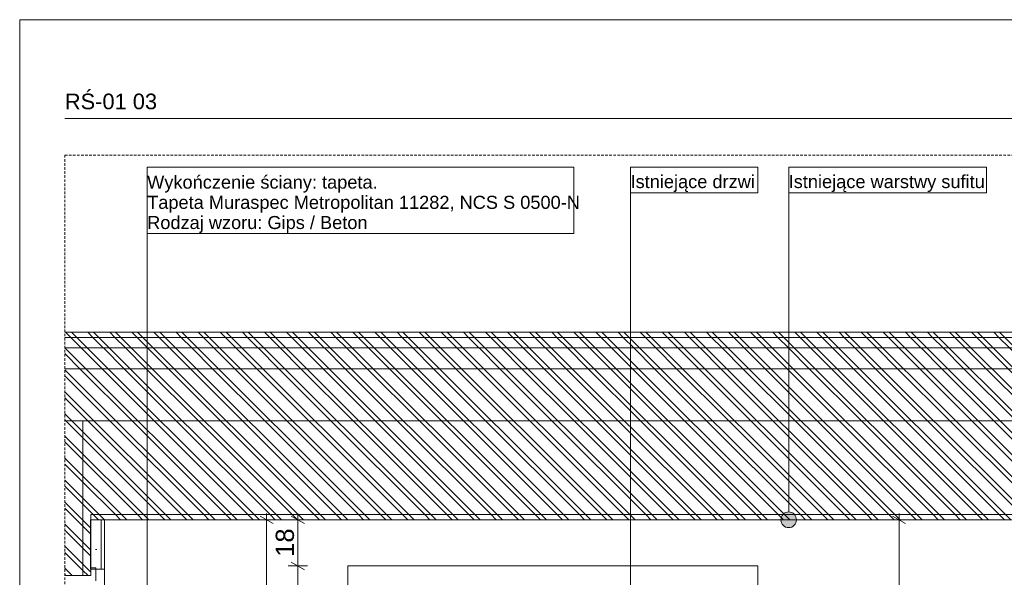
# Model space of a CAD drawing. Extents: x 180 to 9540, y 54 to 2910.
# Tile 2 of 82: x 180 to 2070, y 1839 to 2910. Entities that reach past the tile are written whole.
import ezdxf
from ezdxf.xclip import XClip

# ---------------------------------------------------------------- set-up
doc = ezdxf.new("R2010")
doc.units = 0
doc.header["$MEASUREMENT"] = 0
doc.header["$XCLIPFRAME"] = 0
doc.linetypes.add('Przerywana', pattern=[48, 24, -24])
doc.linetypes.add('Przerywana długa', pattern=[78, 50, -28])
for name, color, linetype in [('220-A Ściany', 7, 'Continuous'), ('320-W Umeblowanie', 7, 'Continuous'), ('399-W Wymiary i opisy', 7, 'Continuous'), ('460-K Stropy', 7, 'Continuous'), ('810-G Ogólne', 7, 'Continuous'), ('820-G Rysunki Obrazki', 7, 'Continuous'), ('824-G Wypełnienia RŚ', 7, 'Continuous'), ('840-G Znaczniki ogólne', 7, 'Continuous')]:
    doc.layers.add(name, color=color, linetype=linetype)
doc.styles.add('STYL_AUTOMATYCZNY_2', font='arial.ttf')
doc.styles.add('STYL_AUTOMATYCZNY_3', font='arial.ttf')
pattern_1 = [(135, (4101.5, 809.8), (21.2132, 21.2132), [])]

# ---------------------------------------------------------------- blocks, each defined once
blk = doc.blocks.new('Rysunek_1_1', base_point=(4101.5, 809.8))
at = {"layer": '220-A Ściany', "linetype": 'Continuous', "lineweight": 13}
h = blk.add_hatch(dxfattribs=at)
h.set_pattern_fill('Ściany_istniejące_0001', color=8, style=0, pattern_type=2)
h.set_pattern_definition(pattern_1)
h.paths.add_polyline_path([(266.7, 1842.3), (301.3, 1842.3), (301.3, 1959.7), (301.3, 2139.7), (266.7, 2139.7)])
h = blk.add_hatch(dxfattribs=at)
h.set_pattern_fill('Ściany_istniejące_0001', color=8, style=0, pattern_type=2)
h.set_pattern_definition(pattern_1)
h.paths.add_polyline_path([(301.3, 1959.7), (301.3, 1842.3), (316.3, 1842.3), (316.3, 1854.8), (316.2, 1949.5), (316.3, 1959.7)])
at = {"layer": '320-W Umeblowanie', "linetype": 'Continuous', "lineweight": 0}
h = blk.add_hatch(dxfattribs=at)
h.set_pattern_fill('Tynk_0001', color=94, style=0, pattern_type=2)
h.set_pattern_definition([(0, (4101.5, 809.8), (0, 86.6025), [0, -50]), (0, (4126.5, 853.1), (0, 86.6025), [0, -50])])
h.paths.add_polyline_path([(316.2, 1949.5), (316.2, 1854.8), (336.2, 1854.8), (336.2, 1949.5)])
h = blk.add_hatch(dxfattribs=at)
h.set_pattern_fill('Gips_0001', color=94, style=0, pattern_type=2)
h.set_pattern_definition([(0, (4101.5, 809.8), (0, 37.5), [0, -37.5])])
h.paths.add_polyline_path([(342.5, 1949.5), (336.2, 1949.5), (336.2, 1854.8), (342.5, 1854.8)])
at = {"layer": '460-K Stropy', "linetype": 'Continuous', "lineweight": 13}
h = blk.add_hatch(dxfattribs=at)
h.set_pattern_fill('Ściany_istniejące_0001', color=8, style=0, pattern_type=2)
h.set_pattern_definition(pattern_1)
h.paths.add_polyline_path([(4068.4, 2309.8), (266.7, 2309.8), (266.7, 2299.8), (4068.4, 2299.8)])
h = blk.add_hatch(dxfattribs=at)
h.set_pattern_fill('Ściany_istniejące_0001', color=8, style=0, pattern_type=2)
h.set_pattern_definition(pattern_1)
h.paths.add_polyline_path([(4068.4, 2299.8), (266.7, 2299.8), (266.7, 2279.8), (4068.4, 2279.8)])
h = blk.add_hatch(dxfattribs=at)
h.set_pattern_fill('Ściany_istniejące_0001', color=8, style=0, pattern_type=2)
h.set_pattern_definition(pattern_1)
h.paths.add_polyline_path([(4068.4, 2279.8), (266.7, 2279.8), (4068.4, 2279.7)])
h = blk.add_hatch(dxfattribs=at)
h.set_pattern_fill('Ściany_istniejące_0001', color=8, style=0, pattern_type=2)
h.set_pattern_definition(pattern_1)
h.paths.add_polyline_path([(4068.4, 2279.7), (266.7, 2279.7), (266.7, 2239.7), (4068.4, 2239.7)])
h = blk.add_hatch(dxfattribs=at)
h.set_pattern_fill('Ściany_istniejące_0001', color=8, style=0, pattern_type=2)
h.set_pattern_definition(pattern_1)
h.paths.add_polyline_path([(266.7, 2139.7), (301.3, 2139.7), (2091.3, 2139.7), (2281.3, 2139.7), (3801.3, 2139.7), (3801.3, 2158.3), (4036.3, 2158.3), (4036.3, 2139.7), (4041.3, 2139.7), (4068.4, 2139.7), (4068.4, 2239.7), (266.7, 2239.7)])
h = blk.add_hatch(dxfattribs=at)
h.set_pattern_fill('Ściany_istniejące_0001', color=8, style=0, pattern_type=2)
h.set_pattern_definition(pattern_1)
h.paths.add_polyline_path([(301.3, 1959.7), (316.3, 1959.7), (3801.3, 1959.7), (3801.3, 2139.7), (2281.3, 2139.7), (2281.3, 2047.3), (2091.3, 2047.3), (2091.3, 2139.7), (301.3, 2139.7)])
h = blk.add_hatch(dxfattribs=at)
h.set_pattern_fill('Ściany_istniejące_0001', color=8, style=0, pattern_type=2)
h.set_pattern_definition(pattern_1)
h.paths.add_polyline_path([(316.3, 1959.7), (316.3, 1949.7), (3801.3, 1949.7), (3801.3, 1959.7)])
at = {"layer": '820-G Rysunki Obrazki', "linetype": 'Continuous', "lineweight": 13}
blk.add_hatch(color=154, dxfattribs=at).paths.add_polyline_path([(1641.3, 1949.5), (1642.4, 1943.8), (1645.7, 1938.9), (1650.6, 1935.6), (1656.3, 1934.5), (1662, 1935.6), (1666.9, 1938.9), (1670.2, 1943.8), (1671.3, 1949.5), (1670.2, 1955.2), (1666.9, 1960.1), (1662, 1963.4), (1656.3, 1964.5), (1650.6, 1963.4), (1645.7, 1960.1), (1642.4, 1955.2)])
at = {"layer": '824-G Wypełnienia RŚ', "linetype": 'Continuous', "lineweight": 13}
h = blk.add_hatch(dxfattribs=at)
h.set_pattern_fill('_Poza_zakresem_opracowan_3E', color=8, style=0, pattern_type=2)
h.set_pattern_definition([(135.0483, (2167.91, 2076.05), (21.1774, 21.21317), [])])
h.paths.add_polyline_path([(4068.4, 2309.8), (266.7, 2309.8), (266.7, 1842.4), (316.3, 1842.3), (316.2, 1949.5), (3801.3, 1949.5), (3801.3, 1863.2), (4036.3, 1863.2), (4036.3, 1842.3), (4068.4, 1842.3)])
at = {"layer": '220-A Ściany', "color": 7, "linetype": 'Continuous', "lineweight": 13, "ltscale": 0.5}
for p, q in [((316.3, 1959.7), (316.3, 1949.7)), ((301.3, 1842.3), (266.7, 1842.3)), ((316.3, 1842.3), (301.3, 1842.3))]:
    blk.add_line(p, q, dxfattribs=at)
at = {"layer": '220-A Ściany', "color": 7, "linetype": 'Continuous', "lineweight": 20, "ltscale": 0.5}
for q in [(316.3, 1857.3), (326.3, 1832.3)]:
    blk.add_line((326.3, 1857.3), q, dxfattribs=at)
at = {"layer": '220-A Ściany', "color": 7, "linetype": 'Continuous', "lineweight": 13, "ltscale": 0.5, "flags": 128}
for points in [[(301.3, 2139.7), (301.3, 1959.7), (301.3, 1842.3)], [(316.3, 1949.7), (316.3, 1857.3), (316.3, 1842.3)]]:
    blk.add_lwpolyline(points, dxfattribs=at)
at = {"layer": '320-W Umeblowanie', "color": 94, "linetype": 'Continuous', "lineweight": 0, "ltscale": 0.5}
for p, q in [((316.2, 1949.5), (316.2, 1854.8)), ((336.2, 1949.5), (316.2, 1949.5)), ((336.2, 1949.5), (336.2, 1854.8)), ((342.5, 1949.5), (336.2, 1949.5)), ((342.5, 1949.7), (342.5, 1949.5)), ((342.5, 1949.5), (342.5, 1854.8)), ((336.2, 1854.8), (316.2, 1854.8)), ((342.5, 1854.8), (336.2, 1854.8)), ((342.5, 1854.8), (342.5, 809.8)), ((810.2, 1860.8), (1597.2, 1860.8)), ((810.2, 1860.8), (810.2, 809.8)), ((1597.2, 1860.8), (1597.2, 809.8))]:
    blk.add_line(p, q, dxfattribs=at)
at = {"layer": '399-W Wymiary i opisy', "color": 154, "linetype": 'Continuous', "lineweight": 13, "ltscale": 0.5}
for p, q in [((672.8, 1949.5), (635.3, 1949.5)), ((666.5, 1942.3), (641.5, 1956.7)), ((654, 1949.5), (654, 1961.7)), ((654, 809.8), (654, 1949.5)), ((732.8, 1949.5), (695.3, 1949.5)), ((726.5, 1942.3), (701.5, 1956.7)), ((714, 1949.5), (714, 1961.7)), ((714, 1860.8), (714, 1949.5)), ((1887, 1949.5), (1849.5, 1949.5)), ((1880.7, 1942.3), (1855.7, 1956.7)), ((1868.2, 1949.5), (1868.2, 1961.7)), ((1868.2, 1359.8), (1868.2, 1949.5)), ((732.8, 1860.8), (695.3, 1860.8)), ((701.5, 1868), (726.5, 1853.6)), ((714, 809.8), (714, 1860.8))]:
    blk.add_line(p, q, dxfattribs=at)
at = {"layer": '460-K Stropy', "color": 7, "linetype": 'Continuous', "lineweight": 13, "ltscale": 0.5}
for p, q in [((4068.4, 2309.8), (266.7, 2309.8)), ((4068.4, 2299.8), (266.7, 2299.8)), ((4068.4, 2279.7), (266.7, 2279.7)), ((4068.4, 2239.7), (266.7, 2239.7)), ((4036.3, 1959.7), (316.3, 1959.7)), ((4036.3, 1949.7), (316.3, 1949.7))]:
    blk.add_line(p, q, dxfattribs=at)
at = {"layer": '460-K Stropy', "color": 7, "linetype": 'Przerywana', "lineweight": 13, "ltscale": 0.5}
blk.add_line((4068.4, 2279.8), (266.7, 2279.8), dxfattribs=at)
at = {"layer": '460-K Stropy', "color": 7, "linetype": 'Continuous', "lineweight": 13, "ltscale": 0.5, "flags": 128}
blk.add_lwpolyline([(4068.4, 2139.7), (4041.3, 2139.7), (2281.3, 2139.7), (2091.3, 2139.7), (301.3, 2139.7), (266.7, 2139.7)], dxfattribs=at)
at = {"layer": '820-G Rysunki Obrazki', "color": 154, "linetype": 'Continuous', "lineweight": 13, "ltscale": 0.5}
for p, q in [((1244.1, 2626.9), (424.7, 2626.9)), ((424.7, 2626.9), (424.7, 2499.1)), ((1244.1, 2499.1), (1244.1, 2626.9)), ((1597.1, 2626.9), (1352.7, 2626.9)), ((1352.7, 2626.9), (1352.7, 2577.7)), ((1597.1, 2577.7), (1597.1, 2626.9)), ((2036, 2626.9), (1656.3, 2626.9)), ((1656.3, 2626.9), (1656.3, 2577.7)), ((2036, 2577.7), (2036, 2626.9)), ((1352.7, 2577.7), (1597.1, 2577.7)), ((1352.7, 1778.7), (1352.7, 2577.7)), ((1352.7, 2577.7), (1597.1, 2577.7)), ((1656.3, 2577.7), (2036, 2577.7)), ((1656.3, 1964.5), (1656.3, 2577.7)), ((1656.3, 2577.7), (2036, 2577.7)), ((424.7, 2499.1), (1244.1, 2499.1)), ((424.7, 1775.7), (424.7, 2499.1)), ((424.7, 2499.1), (1244.1, 2499.1))]:
    blk.add_line(p, q, dxfattribs=at)
blk.add_circle((1656.3, 1949.5), 15, dxfattribs=at)
at = {"layer": '824-G Wypełnienia RŚ', "color": 7, "linetype": 'Continuous', "lineweight": 13, "ltscale": 0.5, "flags": 128}
for points in [[(4068.4, 2309.8), (266.7, 2309.8)], [(266.7, 1842.4), (316.3, 1842.3), (316.2, 1949.5), (3801.3, 1949.5), (3801.3, 1863.2), (4036.3, 1863.2), (4036.3, 1842.3), (4068.4, 1842.3)]]:
    blk.add_lwpolyline(points, dxfattribs=at)
at = {"layer": '399-W Wymiary i opisy', "color": 154, "linetype": 'Continuous', "lineweight": 13, "insert": (707, 1878.5), "char_height": 35, "width": 53.391, "attachment_point": 7, "rotation": 90, "style": 'STYL_AUTOMATYCZNY_2'}
blk.add_mtext('\\A1;{\\pql;\\fArial|b0|i0|c238|p0;\\W1.000000;18}', dxfattribs=at)
at = {"layer": '820-G Rysunki Obrazki', "color": 154, "linetype": 'Continuous', "lineweight": 13, "char_height": 25, "attachment_point": 7, "style": 'STYL_AUTOMATYCZNY_3'}
for s, insert in [('\\A1;{\\pql;\\fArial|b0|i0|c238|p0;\\W1.000000;Istniejące \\fArial|b0|i0|c238|p0;\\W1.000000;drzwi}', (1352.7, 2579)), ('\\A1;{\\pql;\\fArial|b0|i0|c238|p0;\\W1.000000;Istniejące warstwy sufitu}', (1656.3, 2579))]:
    blk.add_mtext(s, dxfattribs=dict(at, insert=insert))
at = {"layer": '820-G Rysunki Obrazki', "color": 154, "linetype": 'Continuous', "lineweight": 13, "insert": (424.7, 2500.4), "char_height": 25, "attachment_point": 7, "line_spacing_factor": 0.930743, "style": 'STYL_AUTOMATYCZNY_3'}
blk.add_mtext('\\A1;{\\pql;\\fArial|b0|i0|c238|p0;\\W1.000000;Wykończenie ściany: tapeta.\\P\\pql;\\fArial|b0|i0|c238|p0;\\W1.000000;Tapeta \\fArial|b0|i0|c238|p0;\\W1.000000;Muraspec \\fArial|b0|i0|c238|p0;\\W1.000000;Metropolitan 11282, NCS S 0500-N\\P\\pql;\\fArial|b0|i0|c238|p0;\\W1.000000;Rodzaj wzoru: Gips / Beton}', dxfattribs=at)

msp = doc.modelspace()

# ---------------------------------------------------------------- linework, layer by layer
at = {"layer": '810-G Ogólne', "color": 7, "linetype": 'Continuous', "lineweight": 13, "ltscale": 0.1}
for p in [(8790, 2910), (180, 60)]:
    msp.add_line(p, (180, 2910), dxfattribs=at)
at = {"layer": '820-G Rysunki Obrazki', "color": 7, "linetype": 'Continuous', "lineweight": 13, "ltscale": 0.1}
msp.add_line((266.7, 2720), (4068.4, 2720), dxfattribs=at)
at = {"layer": '840-G Znaczniki ogólne', "color": 8, "linetype": 'Przerywana długa', "lineweight": 13, "ltscale": 0.1}
msp.add_lwpolyline([(266.7, 2650), (4068.4, 2650), (4068.4, 305.1), (266.7, 305.1)], close=True, dxfattribs=at)

# ---------------------------------------------------------------- block references
at = {"layer": '820-G Rysunki Obrazki', "color": 7, "linetype": 'Continuous', "lineweight": 13, "ltscale": 0.1}
ref = msp.add_blockref('Rysunek_1_1', (4101.5, 809.8), dxfattribs=at)
XClip(ref).set_block_clipping_path([(266.7410749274, 305.1003815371), (4068.3893250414, 2650.020916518)])

# ---------------------------------------------------------------- texts
at = {"layer": '820-G Rysunki Obrazki', "color": 7, "lineweight": 13, "char_height": 30, "attachment_point": 1, "style": 'STYL_AUTOMATYCZNY_2'}
for s, insert in [('\\A1;{\\pql;\\pt0;\\fArial|b0|i0|c238|p0;\\W1.000000;RŚ-01 03}', (266.7, 2768)), ('\\A1;{\\pql;\\pt0;\\fArial|b0|i0|c238|p0;\\W1.000000;}', (1762.9, 2768))]:
    msp.add_mtext(s, dxfattribs=dict(at, insert=insert))

doc.saveas('drawing.dxf')
